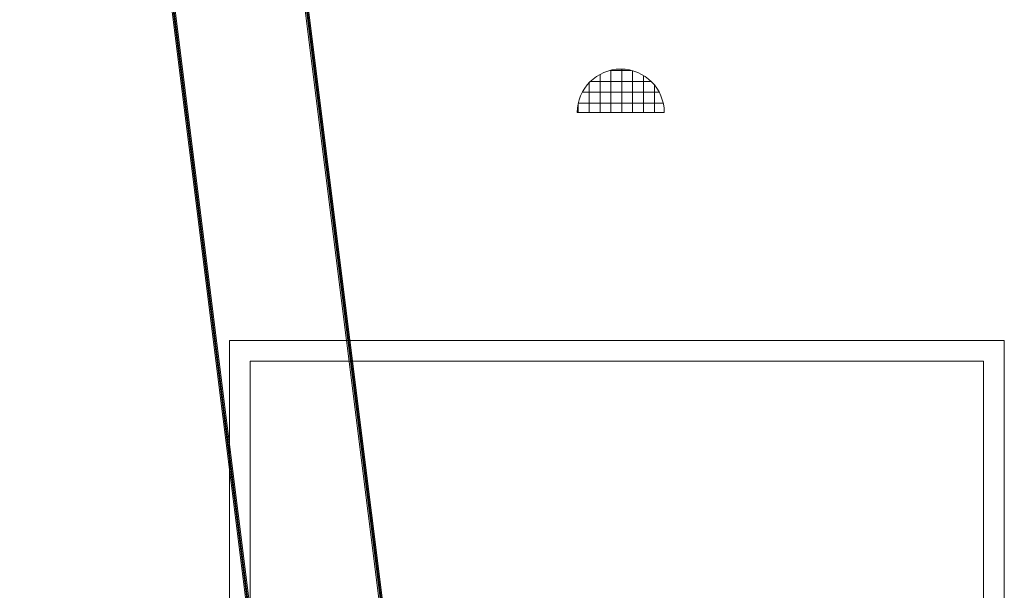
# Model space of a CAD drawing. Header units: centimetres. Extents: x -1589 to 108054, y -205274 to 31709.
# Tile 21 of 256: x 69770 to 87868, y -164946 to -154470. Entities that reach past the tile are written whole.
import ezdxf

# ---------------------------------------------------------------- set-up
doc = ezdxf.new("R2010")
doc.units = ezdxf.units.CM
doc.header["$LTSCALE"] = 0.01
doc.header["$MEASUREMENT"] = 0
doc.layers.add('2_ściany zewnętrzne.ISTN', color=7, linetype='Continuous')
doc.layers.add('A-DETL-GENF', color=7, linetype='Continuous', lineweight=18)
doc.layers.add('A-DETL-THIN', color=7, linetype='Continuous', lineweight=18)

msp = doc.modelspace()

# ---------------------------------------------------------------- hatches: boundary and pattern name
at = {"layer": 'A-DETL-GENF', "true_color": 0x34cb9d}
h = msp.add_hatch(dxfattribs=at)
h.set_pattern_fill('FP_1', color=113, style=0, pattern_type=2)
h.set_pattern_definition([(0, (-45763.1, -200201.89), (0, 200), []), (90, (-45763.1, -200201.89), (-200, 1e-14), [])])
h.paths.add_polyline_path([(81618.22997, -156176.22533), (81611.92173, -156075.95874), (81593.0965, -155977.27342), (81562.05116, -155881.72568), (81519.27531, -155790.82239), (81465.44357, -155705.99712), (81401.40487, -155628.58764), (81328.16916, -155559.81473), (81246.89141, -155500.76298), (81158.8534, -155452.36368), (81065.44357, -155415.38011), (80968.13502, -155390.39552), (80868.46239, -155377.80394), (80767.99755, -155377.80394), (80668.32492, -155390.39552), (80571.01637, -155415.38011), (80477.60654, -155452.36368), (80389.56853, -155500.76298), (80308.29078, -155559.81473), (80235.05507, -155628.58764), (80171.01637, -155705.99712), (80117.18463, -155790.82239), (80074.40878, -155881.72568), (80043.36344, -155977.27342), (80024.53821, -156075.95874), (80018.22997, -156176.22533)])

# ---------------------------------------------------------------- linework, layer by layer
at = {"layer": '2_ściany zewnętrzne.ISTN', "color": 8, "linetype": 'Continuous', "lineweight": 5, "ltscale": 10, "flags": 128}
for points in [[(72183.49441, -131663.93245), (76574.50672, -166712.3556)], [(76614.50672, -166709.85967), (72223.18413, -131658.95995)], [(72223.73063, -131809.05688), (76596.53325, -166708.78309)], [(76636.22291, -166703.81012), (72263.4203, -131804.08392)], [(69770.27563, -131966.31137), (74127.37928, -166742.66658)], [(69796.3492, -132012.36569), (74144.92418, -166718.72902)], [(74167.37928, -166740.17055), (69809.96533, -131961.33868)], [(74184.61385, -166713.75605), (69836.03887, -132007.39272)], [(73628.02079, -160360.1252), (73628.02079, -184803.07241)], [(73628.02079, -160360.1252), (74008.02079, -160360.1252)], [(87488.02079, -160360.1252), (74008.02079, -160360.1252)], [(87868.02079, -160360.1252), (87488.02079, -160360.1252)], [(87868.02079, -184423.07241), (87868.02079, -160360.1252)], [(74008.02079, -184423.07241), (74008.02079, -160740.1252)], [(74008.02079, -160740.1252), (87488.02079, -160740.1252)], [(87488.02079, -160740.1252), (87488.02079, -184423.07241)]]:
    msp.add_lwpolyline(points, dxfattribs=at)
at = {"layer": 'A-DETL-THIN'}
msp.add_line((80018.22997, -156176.22533), (81618.22997, -156176.22533), dxfattribs=at)
msp.add_arc((80818.22997, -156176.22533), 800, 0, 180, dxfattribs=at)

doc.saveas('drawing.dxf')
